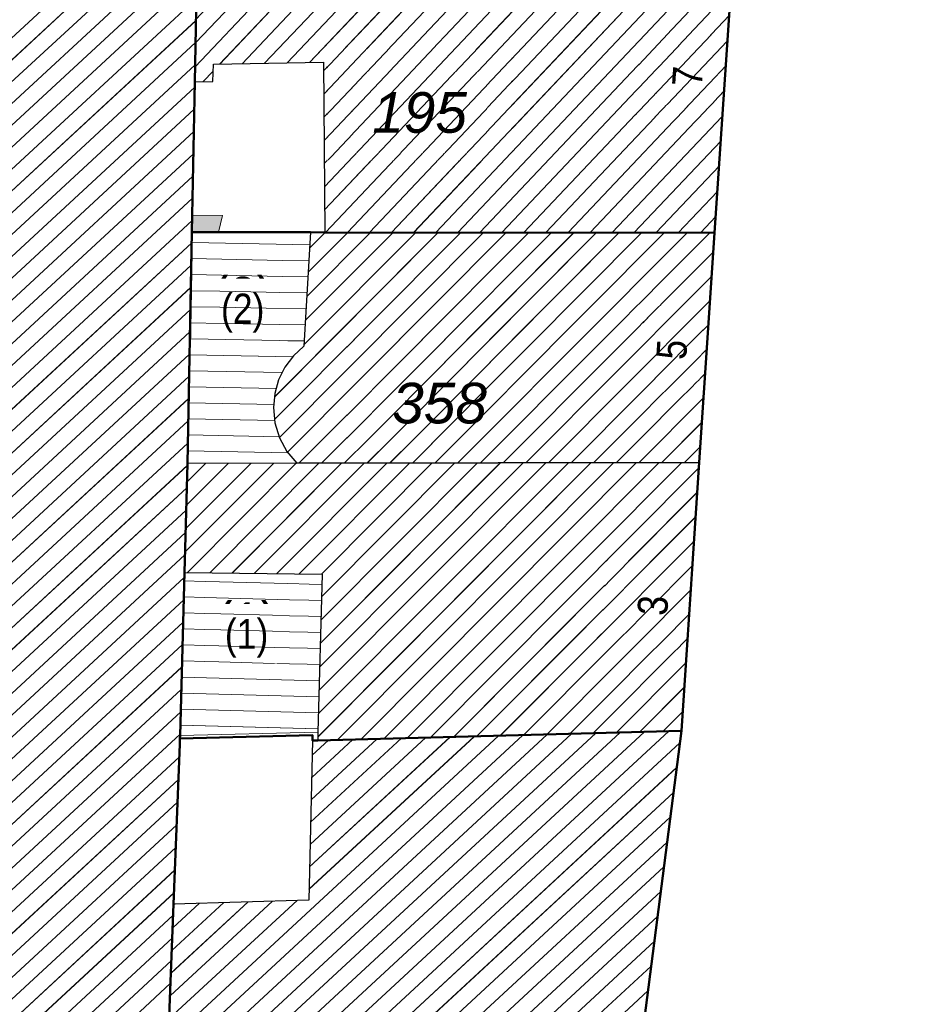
# Model space of a CAD drawing. Header units: millimetres. Extents: x 32365810 to 32368499, y 5620272 to 5622478.
# Tile 228 of 256: x 32366570 to 32366591, y 5620814 to 5620837. Entities that reach past the tile are written whole.
import ezdxf

# ---------------------------------------------------------------- set-up
doc = ezdxf.new("R2010")
doc.units = ezdxf.units.MM
for name, pattern in [('1600.1047', [0]), ('1600.1330', [0]), ('1600.2028', [0]), ('1600.2505', [0])]:
    doc.linetypes.add(name, pattern=pattern)
doc.layers.get('0').update_dxf_attribs({"color": 1, "linetype": 'CONTINUOUS'})
for name, color, linetype in [('_K_Ebene 32', 251, 'CONTINUOUS'), ('_K_Gebäude', 251, 'CONTINUOUS'), ('_K_Lagebezeichnungen', 251, 'CONTINUOUS'), ('_K_Siedlungsflächen - Bauwerke u. Einrichtungen', 251, 'CONTINUOUS'), ('Ebene 32', 7, 'CONTINUOUS')]:
    doc.layers.add(name, color=color, linetype=linetype)
doc.layers.add('_K_Flurstücke_Grenzpunkte', color=251, linetype='CONTINUOUS', lineweight=50)
for name, color, linetype, transparency in [('Flurstücke_Grenzpunkte', 11, 'CONTINUOUS', 0.75), ('Gebäude', 31, 'CONTINUOUS', 0.75), ('Lagebezeichnungen', 12, 'CONTINUOUS', 0.75), ('Siedlungsflächen - Bauwerke u. Einrichtungen', 51, 'CONTINUOUS', 0.75)]:
    doc.layers.add(name, color=color, linetype=linetype, transparency=transparency)
doc.styles.add('Flurstücksnummer - K 10 700', font='ariali.ttf')
doc.styles.add('Hausnummern NRW', font='arial.ttf', dxfattribs={"width": 0.85})
doc.styles.add('Koordinaten der Kartenecken - N 6 380', font='arial.ttf')

# ---------------------------------------------------------------- blocks, each defined once
blk = doc.blocks.new('O3514')
at = {"layer": 'Siedlungsflächen - Bauwerke u. Einrichtungen', "color": 253, "linetype": '1600.1330', "lineweight": 18, "true_color": 0x999999}
for p, q in [((32366074.052, 5622190.415), (32366074.044, 5622190.014)), ((32366074.762, 5622190.402), (32366074.052, 5622190.415)), ((32366074.667, 5622190.014), (32366074.762, 5622190.402)), ((32366074.044, 5622190.014), (32366074.667, 5622190.014))]:
    blk.add_line(p, q, dxfattribs=at)
blk = doc.blocks.new('O832')
at = {"layer": 'Flurstücke_Grenzpunkte', "color": 7, "linetype": '1600.2028', "lineweight": 35}
for p, q in [((32366076.862, 5622178.252), (32366073.765, 5622178.172)), ((32366076.865, 5622178.123), (32366076.862, 5622178.252)), ((32366085.487, 5622178.352), (32366076.985, 5622178.126)), ((32366083.315, 5622161.456), (32366085.487, 5622178.352)), ((32366073.762, 5622178.042), (32366073.618, 5622174.302)), ((32366073.765, 5622178.172), (32366073.762, 5622178.042)), ((32366076.985, 5622178.126), (32366076.865, 5622178.123)), ((32366073.618, 5622174.302), (32366072.854, 5622154.531)), ((32366081.874, 5622158.469), (32366083.315, 5622161.456)), ((32366080.216, 5622155.519), (32366081.874, 5622158.469)), ((32366072.854, 5622154.531), (32366080.216, 5622155.519))]:
    blk.add_line(p, q, dxfattribs=at)
at = {"layer": 'Flurstücke_Grenzpunkte', "color": 7, "lineweight": 18, "insert": (32366077.763, 5622165.69), "char_height": 0.95, "attachment_point": 8, "line_spacing_factor": 0.69, "style": 'Flurstücksnummer - K 10 700', "bg_fill": 2}
blk.add_mtext('198', dxfattribs=at)
blk = doc.blocks.new('O1068')
at = {"layer": 'Flurstücke_Grenzpunkte', "color": 7, "linetype": '1600.2028', "lineweight": 35}
for p, q in [((32366086.719, 5622196.83), (32366086.264, 5622190.003)), ((32366086.264, 5622190.003), (32366085.906, 5622184.631)), ((32366085.906, 5622184.631), (32366085.487, 5622178.352)), ((32366083.315, 5622161.456), (32366085.487, 5622178.352))]:
    blk.add_line(p, q, dxfattribs=at)
blk = doc.blocks.new('O1134')
at = {"layer": 'Flurstücke_Grenzpunkte', "color": 7, "linetype": '1600.2028', "lineweight": 35}
for p, q in [((32366074.113, 5622193.535), (32366074.171, 5622196.476)), ((32366074.052, 5622190.415), (32366074.113, 5622193.535)), ((32366074.044, 5622190.014), (32366074.052, 5622190.415)), ((32366073.939, 5622184.604), (32366074.044, 5622190.014)), ((32366073.869, 5622182.057), (32366073.939, 5622184.604)), ((32366073.767, 5622178.242), (32366073.869, 5622182.057)), ((32366073.765, 5622178.172), (32366073.767, 5622178.242)), ((32366073.762, 5622178.042), (32366073.618, 5622174.302)), ((32366073.765, 5622178.172), (32366073.762, 5622178.042)), ((32366073.618, 5622174.302), (32366072.854, 5622154.531))]:
    blk.add_line(p, q, dxfattribs=at)
blk = doc.blocks.new('O1754')
at = {"layer": 'Flurstücke_Grenzpunkte', "color": 7, "linetype": '1600.2028', "lineweight": 35}
for p, q in [((32366073.939, 5622184.604), (32366074.044, 5622190.014)), ((32366074.667, 5622190.014), (32366074.044, 5622190.014)), ((32366076.818, 5622190.012), (32366074.667, 5622190.014)), ((32366077.15, 5622190.011), (32366076.818, 5622190.012)), ((32366086.264, 5622190.003), (32366077.15, 5622190.011)), ((32366086.264, 5622190.003), (32366085.906, 5622184.631)), ((32366073.869, 5622182.057), (32366073.939, 5622184.604)), ((32366085.906, 5622184.631), (32366085.487, 5622178.352)), ((32366073.767, 5622178.242), (32366073.869, 5622182.057)), ((32366076.862, 5622178.252), (32366073.765, 5622178.172)), ((32366073.765, 5622178.172), (32366073.767, 5622178.242)), ((32366076.865, 5622178.123), (32366076.862, 5622178.252)), ((32366085.487, 5622178.352), (32366076.985, 5622178.126)), ((32366076.985, 5622178.126), (32366076.865, 5622178.123))]:
    blk.add_line(p, q, dxfattribs=at)
at = {"layer": 'Flurstücke_Grenzpunkte', "color": 7, "lineweight": 18, "insert": (32366079.834, 5622185.529), "char_height": 0.95, "attachment_point": 8, "line_spacing_factor": 0.69, "style": 'Flurstücksnummer - K 10 700', "bg_fill": 2}
blk.add_mtext('358', dxfattribs=at)
blk = doc.blocks.new('O1821')
at = {"layer": 'Flurstücke_Grenzpunkte', "color": 7, "linetype": '1600.2028', "lineweight": 35}
for p, q in [((32366074.171, 5622196.476), (32366086.719, 5622196.83)), ((32366086.719, 5622196.83), (32366086.264, 5622190.003)), ((32366074.113, 5622193.535), (32366074.171, 5622196.476)), ((32366074.052, 5622190.415), (32366074.113, 5622193.535)), ((32366074.044, 5622190.014), (32366074.052, 5622190.415)), ((32366074.667, 5622190.014), (32366074.044, 5622190.014)), ((32366076.818, 5622190.012), (32366074.667, 5622190.014)), ((32366077.15, 5622190.011), (32366076.818, 5622190.012)), ((32366086.264, 5622190.003), (32366077.15, 5622190.011))]:
    blk.add_line(p, q, dxfattribs=at)
at = {"layer": 'Flurstücke_Grenzpunkte', "color": 7, "lineweight": 18, "insert": (32366079.367, 5622192.327), "char_height": 0.95, "attachment_point": 8, "line_spacing_factor": 0.69, "style": 'Flurstücksnummer - K 10 700', "bg_fill": 2}
blk.add_mtext('195', dxfattribs=at)
blk = doc.blocks.new('O2537')
at = {"layer": 'Gebäude', "color": 7, "linetype": '1600.2505', "lineweight": 18}
for p, q in [((32366074.044, 5622190.014), (32366073.939, 5622184.604)), ((32366074.667, 5622190.014), (32366074.044, 5622190.014)), ((32366076.818, 5622190.012), (32366074.667, 5622190.014)), ((32366076.66, 5622187.348), (32366076.818, 5622190.012)), ((32366076.417, 5622187.124), (32366076.66, 5622187.348)), ((32366076.218, 5622186.859), (32366076.417, 5622187.124)), ((32366076.071, 5622186.562), (32366076.218, 5622186.859)), ((32366075.981, 5622186.244), (32366076.071, 5622186.562)), ((32366075.95, 5622185.914), (32366075.981, 5622186.244)), ((32366075.985, 5622185.553), (32366075.95, 5622185.914)), ((32366076.092, 5622185.206), (32366075.985, 5622185.553)), ((32366076.265, 5622184.888), (32366076.092, 5622185.206)), ((32366076.499, 5622184.61), (32366076.265, 5622184.888)), ((32366073.939, 5622184.604), (32366076.499, 5622184.61))]:
    blk.add_line(p, q, dxfattribs=at)
at = {"layer": 'Ebene 32', "color": 7, "lineweight": 18, "insert": (32366075.232, 5622187.668), "char_height": 0.7, "attachment_point": 8, "line_spacing_factor": 0.69, "style": 'Hausnummern NRW', "bg_fill": 2}
blk.add_mtext('(2)', dxfattribs=at)
blk = doc.blocks.new('O2671')
at = {"layer": 'Gebäude', "color": 7, "linetype": '1600.2505', "lineweight": 18}
for p, q in [((32366076.66, 5622187.348), (32366076.818, 5622190.012)), ((32366077.15, 5622190.011), (32366076.818, 5622190.012)), ((32366086.264, 5622190.003), (32366077.15, 5622190.011)), ((32366085.906, 5622184.631), (32366086.264, 5622190.003)), ((32366076.417, 5622187.124), (32366076.66, 5622187.348)), ((32366076.218, 5622186.859), (32366076.417, 5622187.124)), ((32366076.071, 5622186.562), (32366076.218, 5622186.859)), ((32366075.981, 5622186.244), (32366076.071, 5622186.562)), ((32366075.95, 5622185.914), (32366075.981, 5622186.244)), ((32366075.985, 5622185.553), (32366075.95, 5622185.914)), ((32366076.092, 5622185.206), (32366075.985, 5622185.553)), ((32366076.265, 5622184.888), (32366076.092, 5622185.206)), ((32366076.499, 5622184.61), (32366076.265, 5622184.888)), ((32366076.499, 5622184.61), (32366085.906, 5622184.631))]:
    blk.add_line(p, q, dxfattribs=at)
at = {"layer": 'Lagebezeichnungen', "color": 7, "lineweight": 18, "insert": (32366085.62, 5622187.246), "char_height": 0.7, "attachment_point": 8, "rotation": 86.2127, "line_spacing_factor": 0.69, "style": 'Hausnummern NRW', "bg_fill": 2}
blk.add_mtext('5', dxfattribs=at)
blk = doc.blocks.new('O2812')
at = {"layer": 'Gebäude', "color": 7, "linetype": '1600.2505', "lineweight": 18}
for p, q in [((32366073.939, 5622184.604), (32366073.869, 5622182.057)), ((32366073.939, 5622184.604), (32366076.499, 5622184.61)), ((32366076.499, 5622184.61), (32366085.906, 5622184.631)), ((32366085.487, 5622178.352), (32366085.906, 5622184.631)), ((32366073.869, 5622182.057), (32366077.09, 5622182.019)), ((32366077.09, 5622182.019), (32366076.99, 5622178.324)), ((32366076.985, 5622178.126), (32366085.487, 5622178.352)), ((32366076.99, 5622178.324), (32366076.985, 5622178.126))]:
    blk.add_line(p, q, dxfattribs=at)
at = {"layer": 'Lagebezeichnungen', "color": 7, "lineweight": 18, "insert": (32366085.178, 5622181.261), "char_height": 0.7, "attachment_point": 8, "rotation": 86.2127, "line_spacing_factor": 0.69, "style": 'Hausnummern NRW', "bg_fill": 2}
blk.add_mtext('3', dxfattribs=at)
blk = doc.blocks.new('O2918')
at = {"layer": 'Gebäude', "color": 7, "linetype": '1600.2505', "lineweight": 18}
for p, q in [((32366073.869, 5622182.057), (32366073.767, 5622178.242)), ((32366073.869, 5622182.057), (32366077.09, 5622182.019)), ((32366077.09, 5622182.019), (32366076.99, 5622178.324)), ((32366073.767, 5622178.242), (32366076.99, 5622178.324))]:
    blk.add_line(p, q, dxfattribs=at)
at = {"layer": 'Ebene 32', "color": 7, "lineweight": 18, "insert": (32366075.323, 5622180.06), "char_height": 0.7, "attachment_point": 8, "line_spacing_factor": 0.69, "style": 'Hausnummern NRW', "bg_fill": 2}
blk.add_mtext('(1)', dxfattribs=at)
blk = doc.blocks.new('O2939')
at = {"layer": 'Gebäude', "color": 7, "linetype": '1600.2505', "lineweight": 18}
for p, q in [((32366086.719, 5622196.83), (32366074.171, 5622196.476)), ((32366086.264, 5622190.003), (32366086.719, 5622196.83)), ((32366074.171, 5622196.476), (32366074.113, 5622193.535)), ((32366074.533, 5622193.543), (32366074.546, 5622193.943)), ((32366074.546, 5622193.943), (32366077.121, 5622193.99)), ((32366077.121, 5622193.99), (32366077.15, 5622190.011)), ((32366074.113, 5622193.535), (32366074.533, 5622193.543)), ((32366086.264, 5622190.003), (32366077.15, 5622190.011))]:
    blk.add_line(p, q, dxfattribs=at)
at = {"layer": 'Lagebezeichnungen', "color": 7, "lineweight": 18, "insert": (32366085.98, 5622193.635), "char_height": 0.7, "attachment_point": 8, "rotation": 86.2127, "line_spacing_factor": 0.69, "style": 'Hausnummern NRW', "bg_fill": 2}
blk.add_mtext('7', dxfattribs=at)
blk = doc.blocks.new('O3124')
at = {"layer": 'Gebäude', "color": 7, "linetype": '1600.2505', "lineweight": 18}
for p, q in [((32366074.171, 5622196.476), (32366074.113, 5622193.535)), ((32366074.052, 5622190.415), (32366074.113, 5622193.535)), ((32366074.044, 5622190.014), (32366074.052, 5622190.415)), ((32366074.044, 5622190.014), (32366073.939, 5622184.604)), ((32366073.939, 5622184.604), (32366073.869, 5622182.057)), ((32366073.869, 5622182.057), (32366073.767, 5622178.242)), ((32366073.765, 5622178.172), (32366073.767, 5622178.242)), ((32366073.618, 5622174.302), (32366073.762, 5622178.042)), ((32366073.762, 5622178.042), (32366073.765, 5622178.172)), ((32366072.854, 5622154.531), (32366073.618, 5622174.302))]:
    blk.add_line(p, q, dxfattribs=at)
blk = doc.blocks.new('O3174')
at = {"layer": 'Gebäude', "color": 7, "linetype": '1600.2505', "lineweight": 18}
for p, q in [((32366076.985, 5622178.126), (32366085.487, 5622178.352)), ((32366083.315, 5622161.456), (32366085.487, 5622178.352)), ((32366076.865, 5622178.123), (32366076.775, 5622174.395)), ((32366076.985, 5622178.126), (32366076.865, 5622178.123)), ((32366076.775, 5622174.395), (32366073.618, 5622174.302)), ((32366072.854, 5622154.531), (32366073.618, 5622174.302)), ((32366081.874, 5622158.469), (32366083.315, 5622161.456)), ((32366080.216, 5622155.519), (32366081.874, 5622158.469)), ((32366072.854, 5622154.531), (32366080.216, 5622155.519))]:
    blk.add_line(p, q, dxfattribs=at)
at = {"layer": 'Lagebezeichnungen', "color": 7, "lineweight": 18, "insert": (32366083.32, 5622167.529), "char_height": 0.7, "attachment_point": 8, "rotation": 82.6972, "line_spacing_factor": 0.69, "style": 'Hausnummern NRW', "bg_fill": 2}
blk.add_mtext('1', dxfattribs=at)
at = {"layer": 'Lagebezeichnungen', "color": 7, "lineweight": 18, "insert": (32366082.667, 5622167.639), "char_height": 0.457, "attachment_point": 8, "rotation": 82.6972, "line_spacing_factor": 0.69, "style": 'Koordinaten der Kartenecken - N 6 380', "bg_fill": 2}
blk.add_mtext('1', dxfattribs=at)
blk = doc.blocks.new('*X1195')
at = {"color": 253, "linetype": '1600.1047', "lineweight": 18, "true_color": 0xb2b2b2}
for p, q in [((32366076.800585, 5622189.718364), (32366074.039302, 5622189.771946)), ((32366076.778365, 5622189.343724), (32366074.032025, 5622189.397016)), ((32366076.756145, 5622188.969085), (32366074.024748, 5622189.022087)), ((32366076.733926, 5622188.594445), (32366074.017472, 5622188.647158)), ((32366076.711706, 5622188.219806), (32366074.010195, 5622188.272228)), ((32366076.689487, 5622187.845166), (32366074.002918, 5622187.897299)), ((32366076.667267, 5622187.470527), (32366073.995641, 5622187.522369)), ((32366076.399468, 5622187.100653), (32366073.988364, 5622187.14744)), ((32366076.15432, 5622186.730339), (32366073.981087, 5622186.772511)), ((32366076.013266, 5622186.358006), (32366073.973811, 5622186.397581)), ((32366075.956579, 5622185.984035), (32366073.966534, 5622186.022652)), ((32366075.979617, 5622185.608518), (32366073.959257, 5622185.647722)), ((32366076.084162, 5622185.231418), (32366073.95198, 5622185.272793)), ((32366076.295088, 5622184.852255), (32366073.944703, 5622184.897864))]:
    blk.add_line(p, q, dxfattribs=at)
blk = doc.blocks.new('*X1236')
at = {"color": 253, "linetype": '1600.1047', "lineweight": 18, "true_color": 0xb2b2b2}
for p, q in [((32366075.973174, 5622186.160692), (32366079.803996, 5622190.00867)), ((32366075.977221, 5622185.633238), (32366080.332683, 5622190.008206)), ((32366076.089407, 5622185.214408), (32366080.861371, 5622190.007742)), ((32366076.278105, 5622184.872431), (32366081.390058, 5622190.007278)), ((32366076.546097, 5622184.610105), (32366081.918745, 5622190.006814)), ((32366076.662151, 5622187.384274), (32366079.275309, 5622190.009134)), ((32366076.695672, 5622187.949464), (32366078.746622, 5622190.009598)), ((32366076.729193, 5622188.514654), (32366078.217935, 5622190.010063)), ((32366076.762714, 5622189.079844), (32366077.689248, 5622190.010527)), ((32366076.796235, 5622189.645034), (32366077.16056, 5622190.010991)), ((32366077.076425, 5622184.611289), (32366082.447432, 5622190.00635)), ((32366077.606753, 5622184.612473), (32366082.976119, 5622190.005886)), ((32366078.13708, 5622184.613657), (32366083.504807, 5622190.005422)), ((32366078.667408, 5622184.614841), (32366084.033494, 5622190.004958)), ((32366079.197736, 5622184.616025), (32366084.562181, 5622190.004494)), ((32366079.728064, 5622184.617208), (32366085.090868, 5622190.00403)), ((32366080.258392, 5622184.618392), (32366085.619555, 5622190.003566)), ((32366080.788719, 5622184.619576), (32366086.148242, 5622190.003102)), ((32366081.319047, 5622184.62076), (32366086.234349, 5622189.558075)), ((32366081.849375, 5622184.621944), (32366086.196387, 5622188.988424)), ((32366082.379703, 5622184.623128), (32366086.158424, 5622188.418772)), ((32366082.910031, 5622184.624312), (32366086.120461, 5622187.84912)), ((32366083.440358, 5622184.625496), (32366086.082499, 5622187.279469)), ((32366083.970686, 5622184.62668), (32366086.044536, 5622186.709817)), ((32366084.501014, 5622184.627863), (32366086.006574, 5622186.140166)), ((32366085.031342, 5622184.629047), (32366085.968611, 5622185.570514)), ((32366085.56167, 5622184.630231), (32366085.930648, 5622185.000863))]:
    blk.add_line(p, q, dxfattribs=at)
blk = doc.blocks.new('*X1277')
at = {"color": 253, "linetype": '1600.1047', "lineweight": 18, "true_color": 0xb2b2b2}
for p, q in [((32366073.882017, 5622182.53065), (32366075.950818, 5622184.608715)), ((32366073.89704, 5622183.077259), (32366075.420431, 5622184.607472)), ((32366073.912063, 5622183.623868), (32366074.890044, 5622184.606229)), ((32366073.927085, 5622184.170476), (32366074.359657, 5622184.604986)), ((32366073.938808, 5622182.056176), (32366076.481204, 5622184.609958)), ((32366074.461815, 5622182.050006), (32366077.011534, 5622184.611144)), ((32366074.984821, 5622182.043836), (32366077.541862, 5622184.612328)), ((32366075.507828, 5622182.037666), (32366078.07219, 5622184.613512)), ((32366076.030834, 5622182.031496), (32366078.602518, 5622184.614696)), ((32366076.553841, 5622182.025325), (32366079.132845, 5622184.61588)), ((32366076.98708, 5622178.208353), (32366083.375468, 5622184.625351)), ((32366077.001651, 5622178.754508), (32366082.84514, 5622184.624167)), ((32366077.016438, 5622179.30088), (32366082.314812, 5622184.622983)), ((32366077.031225, 5622179.847252), (32366081.784484, 5622184.621799)), ((32366077.046011, 5622180.393624), (32366081.254156, 5622184.620615)), ((32366077.060798, 5622180.939996), (32366080.723829, 5622184.619431)), ((32366077.075585, 5622181.486368), (32366080.193501, 5622184.618247)), ((32366077.076847, 5622182.019155), (32366079.663173, 5622184.617064)), ((32366077.446455, 5622178.138266), (32366083.905795, 5622184.626535)), ((32366077.989988, 5622178.152715), (32366084.436123, 5622184.627719)), ((32366078.533521, 5622178.167163), (32366084.966451, 5622184.628903)), ((32366079.077054, 5622178.181611), (32366085.496779, 5622184.630086)), ((32366079.620587, 5622178.196059), (32366085.897318, 5622184.500901)), ((32366080.16412, 5622178.210507), (32366085.859302, 5622183.931195)), ((32366080.707652, 5622178.224955), (32366085.821285, 5622183.361489)), ((32366081.251185, 5622178.239404), (32366085.783268, 5622182.791783)), ((32366081.794718, 5622178.253852), (32366085.745252, 5622182.222077)), ((32366082.338251, 5622178.2683), (32366085.707235, 5622181.652372)), ((32366082.881784, 5622178.282748), (32366085.669218, 5622181.082666)), ((32366083.425317, 5622178.297196), (32366085.631202, 5622180.51296)), ((32366083.96885, 5622178.311645), (32366085.593185, 5622179.943254)), ((32366084.512383, 5622178.326093), (32366085.555168, 5622179.373548)), ((32366085.055916, 5622178.340541), (32366085.517152, 5622178.803842))]:
    blk.add_line(p, q, dxfattribs=at)
blk = doc.blocks.new('*X1306')
at = {"color": 253, "linetype": '1600.1047', "lineweight": 18, "true_color": 0xb2b2b2}
for p, q in [((32366077.083379, 5622181.774363), (32366073.863744, 5622181.860433)), ((32366077.073234, 5622181.3995), (32366073.853722, 5622181.485567)), ((32366077.063089, 5622181.024638), (32366073.843699, 5622181.110701)), ((32366077.052944, 5622180.649775), (32366073.833677, 5622180.735835)), ((32366077.042799, 5622180.274912), (32366073.823654, 5622180.360969)), ((32366077.032654, 5622179.900049), (32366073.813631, 5622179.986103)), ((32366077.022508, 5622179.525187), (32366073.803609, 5622179.611237)), ((32366077.012363, 5622179.150324), (32366073.793586, 5622179.236371)), ((32366077.002218, 5622178.775461), (32366073.783563, 5622178.861505)), ((32366076.992073, 5622178.400598), (32366073.773541, 5622178.486639))]:
    blk.add_line(p, q, dxfattribs=at)
blk = doc.blocks.new('*X1312')
at = {"color": 253, "linetype": '1600.1047', "lineweight": 18, "true_color": 0xb2b2b2}
for p, q in [((32366077.130381, 5622192.702847), (32366080.875226, 5622196.665137)), ((32366077.13433, 5622192.161081), (32366081.405344, 5622196.680093)), ((32366077.138278, 5622191.619315), (32366081.935462, 5622196.695048)), ((32366077.142227, 5622191.077548), (32366082.46558, 5622196.710004)), ((32366077.146175, 5622190.535782), (32366082.995699, 5622196.724959)), ((32366077.166162, 5622190.010986), (32366083.525817, 5622196.739915)), ((32366077.681718, 5622190.010533), (32366084.055935, 5622196.75487)), ((32366078.197274, 5622190.010081), (32366084.586053, 5622196.769826)), ((32366078.71283, 5622190.009628), (32366085.116171, 5622196.784781)), ((32366079.228385, 5622190.009176), (32366085.64629, 5622196.799737)), ((32366079.743941, 5622190.008723), (32366086.176408, 5622196.814693)), ((32366080.259497, 5622190.008271), (32366086.706526, 5622196.829648)), ((32366074.119905, 5622193.88512), (32366076.63428, 5622196.545493)), ((32366074.130901, 5622194.442699), (32366076.104162, 5622196.530538)), ((32366074.141897, 5622195.000277), (32366075.574044, 5622196.515582)), ((32366074.152893, 5622195.557856), (32366075.043926, 5622196.500627)), ((32366074.163889, 5622196.115435), (32366074.513807, 5622196.485671)), ((32366074.69313, 5622193.945685), (32366077.164398, 5622196.560449)), ((32366075.218171, 5622193.955269), (32366077.694517, 5622196.575404)), ((32366075.743211, 5622193.964852), (32366078.224635, 5622196.59036)), ((32366076.268252, 5622193.974435), (32366078.754753, 5622196.605315)), ((32366076.793293, 5622193.984019), (32366079.284871, 5622196.620271)), ((32366077.122484, 5622193.78638), (32366079.814989, 5622196.635226)), ((32366077.126433, 5622193.244614), (32366080.345108, 5622196.650182)), ((32366080.775052, 5622190.007818), (32366086.680775, 5622196.256458)), ((32366081.290608, 5622190.007365), (32366086.641629, 5622195.669095)), ((32366081.806164, 5622190.006913), (32366086.602483, 5622195.081731)), ((32366082.32172, 5622190.00646), (32366086.563337, 5622194.494368)), ((32366082.837275, 5622190.006008), (32366086.524191, 5622193.907005)), ((32366074.308502, 5622193.538724), (32366074.540851, 5622193.784564)), ((32366083.352831, 5622190.005555), (32366086.485045, 5622193.319642)), ((32366083.868387, 5622190.005103), (32366086.445899, 5622192.732279)), ((32366084.383942, 5622190.00465), (32366086.406753, 5622192.144915)), ((32366084.899498, 5622190.004198), (32366086.367606, 5622191.557552)), ((32366085.415054, 5622190.003745), (32366086.32846, 5622190.970189)), ((32366085.93061, 5622190.003293), (32366086.289314, 5622190.382826))]:
    blk.add_line(p, q, dxfattribs=at)
blk = doc.blocks.new('*X1367')
at = {"color": 253, "linetype": '1600.1047', "lineweight": 18, "true_color": 0xb2b2b2}
for p, q in [((32366073.695614, 5622196.602058), (32366051.591341, 5622176.142478)), ((32366074.172978, 5622196.532922), (32366051.602684, 5622175.641996)), ((32366072.910865, 5622196.38668), (32366051.579998, 5622176.64296)), ((32366072.126115, 5622196.171302), (32366051.568654, 5622177.143442)), ((32366074.161842, 5622196.011633), (32366051.614027, 5622175.141514)), ((32366071.341365, 5622195.955924), (32366051.557311, 5622177.643925)), ((32366074.151578, 5622195.491151), (32366051.62537, 5622174.641032)), ((32366074.141313, 5622194.970669), (32366051.636713, 5622174.14055)), ((32366074.131049, 5622194.450187), (32366051.648057, 5622173.640068)), ((32366074.120784, 5622193.929705), (32366051.6594, 5622173.139586)), ((32366074.110541, 5622193.409244), (32366051.757699, 5622172.71959)), ((32366074.100367, 5622192.888845), (32366052.335, 5622172.742955)), ((32366074.090192, 5622192.368446), (32366052.912301, 5622172.76632)), ((32366074.080018, 5622191.848048), (32366053.489601, 5622172.789684)), ((32366074.069843, 5622191.327649), (32366054.066902, 5622172.813049)), ((32366074.059669, 5622190.80725), (32366054.644203, 5622172.836414)), ((32366074.049442, 5622190.286803), (32366055.221504, 5622172.859779)), ((32366074.039193, 5622189.766336), (32366055.717909, 5622172.808268)), ((32366074.029094, 5622189.246007), (32366055.987572, 5622172.546884)), ((32366074.018996, 5622188.725678), (32366056.257234, 5622172.285501)), ((32366074.008897, 5622188.20535), (32366056.712091, 5622172.195533)), ((32366073.998798, 5622187.685021), (32366057.274065, 5622172.204711)), ((32366073.988699, 5622187.164693), (32366057.836039, 5622172.213889)), ((32366073.9786, 5622186.644364), (32366058.398013, 5622172.223068)), ((32366073.968502, 5622186.124035), (32366058.959986, 5622172.232246)), ((32366073.958403, 5622185.603707), (32366059.496693, 5622172.218037)), ((32366073.948304, 5622185.083378), (32366059.511688, 5622171.720935)), ((32366073.937866, 5622184.562735), (32366059.526683, 5622171.223833)), ((32366073.923456, 5622184.038416), (32366059.541679, 5622170.726732)), ((32366073.909046, 5622183.514097), (32366059.556674, 5622170.22963)), ((32366073.894636, 5622182.989778), (32366059.571669, 5622169.732528)), ((32366073.880226, 5622182.465459), (32366059.586665, 5622169.235427)), ((32366073.865904, 5622181.941222), (32366059.60166, 5622168.738325)), ((32366073.851896, 5622181.417275), (32366059.616655, 5622168.241223)), ((32366073.837887, 5622180.893327), (32366059.631651, 5622167.744122)), ((32366073.823879, 5622180.36938), (32366059.646646, 5622167.24702)), ((32366073.80987, 5622179.845432), (32366059.661641, 5622166.749919)), ((32366073.795862, 5622179.321485), (32366059.676637, 5622166.252817)), ((32366073.781853, 5622178.797537), (32366059.691632, 5622165.755715)), ((32366073.767845, 5622178.27359), (32366059.706627, 5622165.258614)), ((32366073.750629, 5622177.746674), (32366059.721623, 5622164.761512)), ((32366073.730228, 5622177.21681), (32366059.736618, 5622164.26441)), ((32366073.709827, 5622176.686945), (32366059.751613, 5622163.767309)), ((32366073.689426, 5622176.157081), (32366059.766609, 5622163.270207)), ((32366073.669024, 5622175.627217), (32366059.781604, 5622162.773105)), ((32366073.648623, 5622175.097352), (32366059.796599, 5622162.276004)), ((32366073.628222, 5622174.567488), (32366059.811594, 5622161.778902)), ((32366073.607782, 5622174.037588), (32366059.82659, 5622161.2818)), ((32366073.587304, 5622173.507652), (32366059.841585, 5622160.784699)), ((32366073.566826, 5622172.977717), (32366059.85658, 5622160.287597)), ((32366073.546348, 5622172.447781), (32366059.871576, 5622159.790496))]:
    blk.add_line(p, q, dxfattribs=at)
blk = doc.blocks.new('*X1382')
at = {"color": 253, "linetype": '1600.1047', "lineweight": 18, "true_color": 0xb2b2b2}
for p, q in [((32366085.19341, 5622178.344196), (32366073.350617, 5622167.382579)), ((32366084.625029, 5622178.329087), (32366073.371095, 5622167.912514)), ((32366084.056648, 5622178.313978), (32366073.391573, 5622168.44245)), ((32366083.488267, 5622178.29887), (32366073.412051, 5622168.972385)), ((32366082.919887, 5622178.283761), (32366073.432529, 5622169.502321)), ((32366082.351506, 5622178.268652), (32366073.453007, 5622170.032256)), ((32366081.783125, 5622178.253544), (32366073.473485, 5622170.562192)), ((32366085.450954, 5622178.071595), (32366073.330139, 5622166.852643)), ((32366081.214744, 5622178.238435), (32366073.493963, 5622171.092127)), ((32366080.646363, 5622178.223326), (32366076.78105, 5622174.645617)), ((32366080.077982, 5622178.208218), (32366076.793668, 5622175.168277)), ((32366079.509601, 5622178.193109), (32366076.806286, 5622175.690937)), ((32366078.94122, 5622178.178), (32366076.818904, 5622176.213598)), ((32366078.372839, 5622178.162891), (32366076.831522, 5622176.736258)), ((32366077.804458, 5622178.147783), (32366076.84414, 5622177.258918)), ((32366077.236077, 5622178.132674), (32366076.856758, 5622177.781578)), ((32366085.376395, 5622177.491603), (32366073.309661, 5622166.322707)), ((32366085.301836, 5622176.91161), (32366073.289183, 5622165.792772)), ((32366085.227278, 5622176.331618), (32366073.268704, 5622165.262836)), ((32366085.152719, 5622175.751626), (32366073.248226, 5622164.732901)), ((32366085.07816, 5622175.171634), (32366073.227748, 5622164.202965)), ((32366085.003602, 5622174.591641), (32366073.20727, 5622163.67303)), ((32366076.501585, 5622174.386946), (32366073.514441, 5622171.622063)), ((32366075.93138, 5622174.370148), (32366073.534919, 5622172.151998)), ((32366075.361175, 5622174.353351), (32366073.555397, 5622172.681934)), ((32366074.790969, 5622174.336554), (32366073.575875, 5622173.21187)), ((32366074.220764, 5622174.319756), (32366073.596353, 5622173.741805)), ((32366073.650559, 5622174.302959), (32366073.616831, 5622174.271741)), ((32366084.929043, 5622174.011649), (32366073.186792, 5622163.143094)), ((32366084.854484, 5622173.431657), (32366073.166314, 5622162.613159)), ((32366084.779926, 5622172.851665), (32366073.145836, 5622162.083223)), ((32366084.705367, 5622172.271672), (32366073.125358, 5622161.553288)), ((32366084.630808, 5622171.69168), (32366073.10488, 5622161.023352)), ((32366084.55625, 5622171.111688), (32366073.084402, 5622160.493416)), ((32366084.481691, 5622170.531696), (32366073.063924, 5622159.963481)), ((32366084.407132, 5622169.951703), (32366073.043446, 5622159.433545)), ((32366084.332574, 5622169.371711), (32366073.022968, 5622158.90361)), ((32366084.258015, 5622168.791719), (32366073.00249, 5622158.373674)), ((32366084.183456, 5622168.211726), (32366072.982012, 5622157.843739)), ((32366084.108898, 5622167.631734), (32366072.961534, 5622157.313803)), ((32366084.034339, 5622167.051742), (32366072.941056, 5622156.783868)), ((32366083.95978, 5622166.47175), (32366072.920578, 5622156.253932)), ((32366083.885222, 5622165.891757), (32366072.9001, 5622155.723997)), ((32366083.810663, 5622165.311765), (32366072.879622, 5622155.194061)), ((32366083.736104, 5622164.731773), (32366072.859144, 5622154.664125)), ((32366083.661546, 5622164.151781), (32366073.337474, 5622154.595884)), ((32366083.586987, 5622163.571788), (32366073.983149, 5622154.682535)), ((32366083.512428, 5622162.991796), (32366074.628824, 5622154.769186)), ((32366083.43787, 5622162.411804), (32366075.274498, 5622154.855837)), ((32366083.363311, 5622161.831812), (32366075.920173, 5622154.942489)), ((32366083.158205, 5622161.130986), (32366076.565847, 5622155.02914)), ((32366082.712818, 5622160.207756), (32366077.211522, 5622155.115791)), ((32366082.26743, 5622159.284527), (32366077.857197, 5622155.202442)), ((32366081.804171, 5622158.344756), (32366078.502871, 5622155.289094)), ((32366081.205592, 5622157.279734), (32366079.148546, 5622155.375745)), ((32366080.607014, 5622156.214713), (32366079.794221, 5622155.462396))]:
    blk.add_line(p, q, dxfattribs=at)

msp = doc.modelspace()

# ---------------------------------------------------------------- hatches: boundary and pattern name
at = {"layer": '_K_Siedlungsflächen - Bauwerke u. Einrichtungen'}
msp.add_hatch(color=256, dxfattribs=at).paths.add_polyline_path([(32366573.869, 5620832.268), (32366573.877, 5620832.669), (32366574.587, 5620832.656), (32366574.492, 5620832.268)], flags=0)
at = {"layer": 'Siedlungsflächen - Bauwerke u. Einrichtungen', "true_color": 0xffffff}
msp.add_hatch(color=7, dxfattribs=at).paths.add_polyline_path([(32366573.869, 5620832.268), (32366573.877, 5620832.669), (32366574.587, 5620832.656), (32366574.492, 5620832.268)], flags=0)

# ---------------------------------------------------------------- linework, layer by layer
at = {"layer": '_K_Flurstücke_Grenzpunkte', "linetype": '1600.2028'}
msp.add_lwpolyline([(32366572.679, 5620796.785), (32366573.443, 5620816.556), (32366573.587, 5620820.296), (32366573.59, 5620820.426), (32366573.592, 5620820.496), (32366573.694, 5620824.311), (32366573.764, 5620826.858), (32366573.869, 5620832.268), (32366573.877, 5620832.669), (32366573.938, 5620835.789), (32366573.996, 5620838.73), (32366574.005, 5620838.989), (32366568.321, 5620837.429)], dxfattribs=at)
msp.add_lwpolyline([(32366576.81, 5620820.38), (32366576.69, 5620820.377), (32366576.687, 5620820.506), (32366573.59, 5620820.426), (32366573.587, 5620820.296), (32366573.443, 5620816.556), (32366572.679, 5620796.785), (32366580.041, 5620797.773), (32366581.699, 5620800.723), (32366583.14, 5620803.71), (32366585.312, 5620820.606)], close=True, dxfattribs=at)
at = {"layer": '_K_Gebäude', "linetype": '1600.1047', "lineweight": 18}
for p, q in [((32366576.619, 5620836.238), (32366579.11, 5620838.874)), ((32366576.948, 5620836.04), (32366579.64, 5620838.889)), ((32366576.952, 5620835.498), (32366580.171, 5620838.904)), ((32366576.956, 5620834.957), (32366580.701, 5620838.919)), ((32366576.96, 5620834.415), (32366581.231, 5620838.934)), ((32366576.964, 5620833.873), (32366581.761, 5620838.949)), ((32366576.968, 5620833.331), (32366582.291, 5620838.964)), ((32366576.972, 5620832.789), (32366582.821, 5620838.979)), ((32366576.992, 5620832.265), (32366583.351, 5620838.994)), ((32366577.507, 5620832.264), (32366583.881, 5620839.009)), ((32366578.023, 5620832.264), (32366584.411, 5620839.023)), ((32366578.538, 5620832.263), (32366584.942, 5620839.038)), ((32366579.054, 5620832.263), (32366585.472, 5620839.053)), ((32366579.569, 5620832.262), (32366586.002, 5620839.068)), ((32366580.085, 5620832.262), (32366586.532, 5620839.083)), ((32366572.736, 5620838.64), (32366551.405, 5620818.897)), ((32366573.521, 5620838.856), (32366551.417, 5620818.396)), ((32366573.998, 5620838.787), (32366551.428, 5620817.896)), ((32366573.945, 5620836.139), (32366576.46, 5620838.799)), ((32366573.956, 5620836.696), (32366575.93, 5620838.784)), ((32366574.519, 5620836.199), (32366576.99, 5620838.814)), ((32366575.044, 5620836.209), (32366577.52, 5620838.829)), ((32366575.569, 5620836.219), (32366578.05, 5620838.844)), ((32366576.094, 5620836.228), (32366578.58, 5620838.859)), ((32366571.952, 5620838.425), (32366551.394, 5620819.397)), ((32366580.6, 5620832.261), (32366586.506, 5620838.51)), ((32366571.167, 5620838.21), (32366551.383, 5620819.898)), ((32366573.987, 5620838.265), (32366551.439, 5620817.395)), ((32366573.977, 5620837.745), (32366551.451, 5620816.895)), ((32366581.116, 5620832.261), (32366586.467, 5620837.923)), ((32366581.632, 5620832.261), (32366586.428, 5620837.335)), ((32366573.967, 5620837.224), (32366551.462, 5620816.394)), ((32366573.956, 5620836.704), (32366551.473, 5620815.894)), ((32366582.147, 5620832.26), (32366586.389, 5620836.748)), ((32366573.946, 5620836.183), (32366551.485, 5620815.393)), ((32366582.663, 5620832.26), (32366586.35, 5620836.161)), ((32366574.134, 5620835.792), (32366574.366, 5620836.038)), ((32366573.936, 5620835.663), (32366551.583, 5620814.973)), ((32366583.178, 5620832.259), (32366586.31, 5620835.573)), ((32366573.926, 5620835.143), (32366552.16, 5620814.997)), ((32366583.694, 5620832.259), (32366586.271, 5620834.986)), ((32366573.916, 5620834.622), (32366552.738, 5620815.02)), ((32366584.209, 5620832.258), (32366586.232, 5620834.399)), ((32366573.905, 5620834.102), (32366553.315, 5620815.043)), ((32366584.725, 5620832.258), (32366586.193, 5620833.811)), ((32366573.895, 5620833.581), (32366553.892, 5620815.067)), ((32366585.24, 5620832.257), (32366586.154, 5620833.224)), ((32366573.885, 5620833.061), (32366554.47, 5620815.09)), ((32366573.875, 5620832.54), (32366555.047, 5620815.113)), ((32366585.756, 5620832.257), (32366586.115, 5620832.636)), ((32366575.799, 5620828.414), (32366579.629, 5620832.262)), ((32366575.803, 5620827.887), (32366580.158, 5620832.262)), ((32366575.915, 5620827.468), (32366580.687, 5620832.261)), ((32366576.104, 5620827.126), (32366581.215, 5620832.261)), ((32366576.372, 5620826.864), (32366581.744, 5620832.26)), ((32366576.488, 5620829.638), (32366579.101, 5620832.263)), ((32366576.521, 5620830.203), (32366578.572, 5620832.263)), ((32366576.555, 5620830.768), (32366578.043, 5620832.264)), ((32366576.588, 5620831.334), (32366577.515, 5620832.264)), ((32366576.622, 5620831.899), (32366576.986, 5620832.265)), ((32366576.902, 5620826.865), (32366582.273, 5620832.26)), ((32366577.432, 5620826.866), (32366582.802, 5620832.26)), ((32366577.963, 5620826.867), (32366583.33, 5620832.259)), ((32366578.493, 5620826.869), (32366583.859, 5620832.259)), ((32366579.023, 5620826.87), (32366584.388, 5620832.258)), ((32366579.553, 5620826.871), (32366584.916, 5620832.258)), ((32366580.084, 5620826.872), (32366585.445, 5620832.257)), ((32366580.614, 5620826.873), (32366585.974, 5620832.257)), ((32366573.865, 5620832.02), (32366555.543, 5620815.062)), ((32366576.626, 5620831.972), (32366573.865, 5620832.026)), ((32366581.144, 5620826.874), (32366586.06, 5620831.812)), ((32366573.855, 5620831.5), (32366555.813, 5620814.801)), ((32366576.604, 5620831.597), (32366573.857, 5620831.651)), ((32366576.582, 5620831.223), (32366573.85, 5620831.276)), ((32366581.675, 5620826.876), (32366586.022, 5620831.242)), ((32366573.844, 5620830.979), (32366556.083, 5620814.539)), ((32366576.559, 5620830.848), (32366573.843, 5620830.901)), ((32366582.205, 5620826.877), (32366585.984, 5620830.672)), ((32366573.834, 5620830.459), (32366556.538, 5620814.449)), ((32366576.537, 5620830.473), (32366573.836, 5620830.526)), ((32366576.515, 5620830.099), (32366573.828, 5620830.151)), ((32366573.824, 5620829.939), (32366557.099, 5620814.458)), ((32366582.735, 5620826.878), (32366585.946, 5620830.103)), ((32366576.493, 5620829.724), (32366573.821, 5620829.776)), ((32366583.266, 5620826.879), (32366585.908, 5620829.533)), ((32366573.814, 5620829.418), (32366557.661, 5620814.468)), ((32366576.225, 5620829.354), (32366573.814, 5620829.401)), ((32366575.98, 5620828.984), (32366573.807, 5620829.026)), ((32366583.796, 5620826.88), (32366585.87, 5620828.963)), ((32366573.804, 5620828.898), (32366558.223, 5620814.477)), ((32366575.839, 5620828.612), (32366573.799, 5620828.651)), ((32366573.794, 5620828.378), (32366558.785, 5620814.486)), ((32366575.782, 5620828.238), (32366573.792, 5620828.276)), ((32366584.326, 5620826.882), (32366585.832, 5620828.394)), ((32366573.784, 5620827.857), (32366559.322, 5620814.472)), ((32366575.805, 5620827.862), (32366573.785, 5620827.901)), ((32366584.857, 5620826.883), (32366585.794, 5620827.824)), ((32366575.91, 5620827.485), (32366573.777, 5620827.526)), ((32366573.774, 5620827.337), (32366559.337, 5620813.975)), ((32366576.121, 5620827.106), (32366573.77, 5620827.152)), ((32366585.387, 5620826.884), (32366585.756, 5620827.255)), ((32366573.763, 5620826.816), (32366559.352, 5620813.477)), ((32366573.707, 5620824.784), (32366575.776, 5620826.862)), ((32366573.722, 5620825.331), (32366575.246, 5620826.861)), ((32366573.737, 5620825.878), (32366574.715, 5620826.86)), ((32366573.753, 5620826.424), (32366574.185, 5620826.859)), ((32366573.764, 5620824.31), (32366576.307, 5620826.864)), ((32366574.287, 5620824.304), (32366576.837, 5620826.865)), ((32366574.81, 5620824.297), (32366577.367, 5620826.866)), ((32366575.333, 5620824.291), (32366577.898, 5620826.867)), ((32366575.856, 5620824.285), (32366578.428, 5620826.868)), ((32366576.379, 5620824.279), (32366578.958, 5620826.87)), ((32366576.813, 5620820.462), (32366583.201, 5620826.879)), ((32366576.827, 5620821.008), (32366582.671, 5620826.878)), ((32366576.842, 5620821.555), (32366582.14, 5620826.877)), ((32366576.857, 5620822.101), (32366581.61, 5620826.875)), ((32366576.871, 5620822.647), (32366581.08, 5620826.874)), ((32366576.886, 5620823.194), (32366580.549, 5620826.873)), ((32366576.901, 5620823.74), (32366580.019, 5620826.872)), ((32366576.902, 5620824.273), (32366579.489, 5620826.871)), ((32366577.272, 5620820.392), (32366583.731, 5620826.88)), ((32366577.815, 5620820.406), (32366584.262, 5620826.881)), ((32366578.359, 5620820.421), (32366584.792, 5620826.883)), ((32366578.902, 5620820.435), (32366585.322, 5620826.884)), ((32366579.446, 5620820.45), (32366585.723, 5620826.755)), ((32366573.749, 5620826.292), (32366559.367, 5620812.98)), ((32366579.99, 5620820.464), (32366585.685, 5620826.185)), ((32366573.734, 5620825.768), (32366559.382, 5620812.483)), ((32366580.533, 5620820.479), (32366585.647, 5620825.615)), ((32366573.72, 5620825.243), (32366559.397, 5620811.986)), ((32366581.077, 5620820.493), (32366585.609, 5620825.045)), ((32366573.706, 5620824.719), (32366559.412, 5620811.489)), ((32366581.62, 5620820.508), (32366585.571, 5620824.476)), ((32366573.691, 5620824.195), (32366559.427, 5620810.992)), ((32366576.909, 5620824.028), (32366573.689, 5620824.114)), ((32366582.164, 5620820.522), (32366585.533, 5620823.906)), ((32366573.677, 5620823.671), (32366559.442, 5620810.495)), ((32366576.899, 5620823.653), (32366573.679, 5620823.739)), ((32366576.889, 5620823.278), (32366573.669, 5620823.364)), ((32366582.707, 5620820.536), (32366585.495, 5620823.336)), ((32366573.663, 5620823.147), (32366559.457, 5620809.998)), ((32366576.878, 5620822.903), (32366573.659, 5620822.989)), ((32366583.251, 5620820.551), (32366585.457, 5620822.767)), ((32366573.649, 5620822.623), (32366559.472, 5620809.501)), ((32366576.868, 5620822.529), (32366573.649, 5620822.615)), ((32366573.635, 5620822.099), (32366559.487, 5620809.004)), ((32366576.858, 5620822.154), (32366573.639, 5620822.24)), ((32366583.794, 5620820.565), (32366585.419, 5620822.197)), ((32366576.848, 5620821.779), (32366573.629, 5620821.865)), ((32366584.338, 5620820.58), (32366585.381, 5620821.627)), ((32366573.621, 5620821.575), (32366559.502, 5620808.506)), ((32366576.838, 5620821.404), (32366573.619, 5620821.49)), ((32366573.607, 5620821.051), (32366559.517, 5620808.009)), ((32366576.828, 5620821.029), (32366573.609, 5620821.115)), ((32366584.881, 5620820.594), (32366585.343, 5620821.058)), ((32366576.818, 5620820.654), (32366573.599, 5620820.74)), ((32366573.593, 5620820.527), (32366559.532, 5620807.512)), ((32366585.019, 5620820.598), (32366573.176, 5620809.636)), ((32366584.45, 5620820.583), (32366573.197, 5620810.166)), ((32366583.882, 5620820.568), (32366573.217, 5620810.696)), ((32366583.314, 5620820.553), (32366573.237, 5620811.226)), ((32366582.745, 5620820.537), (32366573.258, 5620811.756)), ((32366582.177, 5620820.522), (32366573.278, 5620812.286)), ((32366581.609, 5620820.507), (32366573.299, 5620812.816)), ((32366581.04, 5620820.492), (32366573.319, 5620813.346)), ((32366580.472, 5620820.477), (32366576.606, 5620816.899)), ((32366579.903, 5620820.462), (32366576.619, 5620817.422)), ((32366579.335, 5620820.447), (32366576.632, 5620817.945)), ((32366585.276, 5620820.325), (32366573.156, 5620809.106)), ((32366578.767, 5620820.432), (32366576.644, 5620818.467)), ((32366578.198, 5620820.417), (32366576.657, 5620818.99)), ((32366577.63, 5620820.401), (32366576.67, 5620819.513)), ((32366577.062, 5620820.386), (32366576.682, 5620820.035)), ((32366573.576, 5620820), (32366559.547, 5620807.015)), ((32366585.202, 5620819.745), (32366573.135, 5620808.576)), ((32366573.556, 5620819.47), (32366559.562, 5620806.518)), ((32366585.127, 5620819.165), (32366573.115, 5620808.046)), ((32366573.535, 5620818.941), (32366559.577, 5620806.021)), ((32366573.515, 5620818.411), (32366559.592, 5620805.524)), ((32366585.053, 5620818.585), (32366573.094, 5620807.516)), ((32366584.978, 5620818.005), (32366573.074, 5620806.987)), ((32366573.494, 5620817.881), (32366559.607, 5620805.027)), ((32366573.474, 5620817.351), (32366559.622, 5620804.53)), ((32366584.904, 5620817.425), (32366573.053, 5620806.457)), ((32366573.454, 5620816.821), (32366559.637, 5620804.033)), ((32366584.829, 5620816.845), (32366573.033, 5620805.927)), ((32366576.327, 5620816.641), (32366573.34, 5620813.876)), ((32366575.757, 5620816.624), (32366573.36, 5620814.406)), ((32366575.187, 5620816.607), (32366573.381, 5620814.936)), ((32366574.616, 5620816.59), (32366573.401, 5620815.466)), ((32366574.046, 5620816.573), (32366573.422, 5620815.995)), ((32366573.476, 5620816.557), (32366573.442, 5620816.525)), ((32366573.433, 5620816.291), (32366559.652, 5620803.535)), ((32366584.754, 5620816.265), (32366573.012, 5620805.397)), ((32366573.413, 5620815.761), (32366559.667, 5620803.038)), ((32366584.68, 5620815.685), (32366572.992, 5620804.867)), ((32366573.392, 5620815.231), (32366559.682, 5620802.541)), ((32366584.605, 5620815.105), (32366572.971, 5620804.337)), ((32366573.372, 5620814.701), (32366559.697, 5620802.044)), ((32366584.531, 5620814.525), (32366572.951, 5620803.807))]:
    msp.add_line(p, q, dxfattribs=at)
at = {"layer": '_K_Gebäude', "linetype": '1600.2505', "lineweight": -2}
msp.add_lwpolyline([(32366572.679, 5620796.785), (32366573.443, 5620816.556), (32366573.587, 5620820.296), (32366573.59, 5620820.426), (32366573.592, 5620820.496), (32366573.694, 5620824.311), (32366573.764, 5620826.858), (32366573.869, 5620832.268), (32366573.877, 5620832.669), (32366573.938, 5620835.789), (32366573.996, 5620838.73), (32366574.005, 5620838.989), (32366568.321, 5620837.429)], dxfattribs=at)
msp.add_lwpolyline([(32366576.81, 5620820.38), (32366576.69, 5620820.377), (32366576.6, 5620816.649), (32366573.443, 5620816.556), (32366572.679, 5620796.785), (32366580.041, 5620797.773), (32366581.699, 5620800.723), (32366583.14, 5620803.71), (32366585.312, 5620820.606)], close=True, dxfattribs=at)

# ---------------------------------------------------------------- block references
at = {"layer": '_K_Siedlungsflächen - Bauwerke u. Einrichtungen'}
msp.add_blockref('O3514', (499.825, -1357.746), dxfattribs=at)

# ---------------------------------------------------------------- next in the draw order: texts
at = {"layer": '_K_Ebene 32', "lineweight": 18, "char_height": 1, "attachment_point": 8, "line_spacing_factor": 0.69, "style": 'Hausnummern NRW', "bg_fill": 2}
for s, insert in [('(2)', (32366575.057, 5620829.922)), ('(1)', (32366575.148, 5620822.314))]:
    msp.add_mtext(s, dxfattribs=dict(at, insert=insert))
at = {"layer": '_K_Lagebezeichnungen', "lineweight": 18, "char_height": 1, "attachment_point": 8, "rotation": 86.2126, "line_spacing_factor": 0.69, "style": 'Hausnummern NRW', "bg_fill": 2}
for s, insert in [('7', (32366585.805, 5620835.889)), ('5', (32366585.445, 5620829.5)), ('3', (32366585.003, 5620823.515))]:
    msp.add_mtext(s, dxfattribs=dict(at, insert=insert))

# ---------------------------------------------------------------- next in the draw order: linework, layer by layer
at = {"layer": '_K_Flurstücke_Grenzpunkte', "linetype": '1600.2028'}
msp.add_lwpolyline([(32366591.651, 5620882.219), (32366589.487, 5620869.948), (32366588.717, 5620862.793), (32366587.973, 5620855.867), (32366587.158, 5620848.294), (32366586.544, 5620839.084), (32366586.089, 5620832.257), (32366585.731, 5620826.885), (32366585.312, 5620820.606), (32366583.14, 5620803.71)], dxfattribs=at)
for points in [[(32366573.877, 5620832.669), (32366573.938, 5620835.789), (32366573.996, 5620838.73), (32366586.544, 5620839.084), (32366586.089, 5620832.257), (32366576.975, 5620832.265), (32366576.643, 5620832.266), (32366574.492, 5620832.268), (32366573.869, 5620832.268)], [(32366573.592, 5620820.496), (32366573.694, 5620824.311), (32366573.764, 5620826.858), (32366573.869, 5620832.268), (32366574.492, 5620832.268), (32366576.643, 5620832.266), (32366576.975, 5620832.265), (32366586.089, 5620832.257), (32366585.731, 5620826.885), (32366585.312, 5620820.606), (32366576.81, 5620820.38), (32366576.69, 5620820.377), (32366576.687, 5620820.506), (32366573.59, 5620820.426)]]:
    msp.add_lwpolyline(points, close=True, dxfattribs=at)
at = {"layer": '_K_Gebäude', "linetype": '1600.2505', "lineweight": -2}
for points in [[(32366574.358, 5620835.797), (32366574.371, 5620836.197), (32366576.946, 5620836.244), (32366576.975, 5620832.265), (32366586.089, 5620832.257), (32366586.544, 5620839.084), (32366573.996, 5620838.73), (32366573.938, 5620835.789)], [(32366576.324, 5620826.864), (32366585.731, 5620826.885), (32366586.089, 5620832.257), (32366576.975, 5620832.265), (32366576.643, 5620832.266), (32366576.485, 5620829.602), (32366576.242, 5620829.378), (32366576.043, 5620829.113), (32366575.896, 5620828.816), (32366575.806, 5620828.498), (32366575.775, 5620828.168), (32366575.81, 5620827.807), (32366575.917, 5620827.46), (32366576.09, 5620827.142)], [(32366576.81, 5620820.38), (32366585.312, 5620820.606), (32366585.731, 5620826.885), (32366576.324, 5620826.864), (32366573.764, 5620826.858), (32366573.694, 5620824.311), (32366576.915, 5620824.273), (32366576.815, 5620820.578)]]:
    msp.add_lwpolyline(points, close=True, dxfattribs=at)
at = {"layer": '_K_Gebäude', "linetype": '1600.2505', "lineweight": 18}
for points in [[(32366573.764, 5620826.858), (32366576.324, 5620826.864), (32366576.09, 5620827.142), (32366575.917, 5620827.46), (32366575.81, 5620827.807), (32366575.775, 5620828.168), (32366575.806, 5620828.498), (32366575.896, 5620828.816), (32366576.043, 5620829.113), (32366576.242, 5620829.378), (32366576.485, 5620829.602), (32366576.643, 5620832.266), (32366574.492, 5620832.268), (32366573.869, 5620832.268)], [(32366573.592, 5620820.496), (32366576.815, 5620820.578), (32366576.915, 5620824.273), (32366573.694, 5620824.311)]]:
    msp.add_lwpolyline(points, close=True, dxfattribs=at)

# ---------------------------------------------------------------- next in the draw order: block references
at = {"layer": 'Flurstücke_Grenzpunkte', "color": 7, "true_color": 0xffffff}
msp.add_blockref('O832', (499.825, -1357.746), dxfattribs=at)

# ---------------------------------------------------------------- next in the draw order: texts
at = {"layer": '_K_Flurstücke_Grenzpunkte', "lineweight": 18, "char_height": 1.3, "attachment_point": 8, "line_spacing_factor": 0.69, "style": 'Flurstücksnummer - K 10 700', "bg_fill": 2}
for s, insert in [('195', (32366579.192, 5620834.581)), ('358', (32366579.659, 5620827.783))]:
    msp.add_mtext(s, dxfattribs=dict(at, insert=insert))

# ---------------------------------------------------------------- next in the draw order: block references
at = {"layer": 'Flurstücke_Grenzpunkte', "color": 7, "true_color": 0xffffff}
for name in ['O1068', 'O1134']:
    msp.add_blockref(name, (499.825, -1357.746), dxfattribs=at)

# ---------------------------------------------------------------- next in the draw order: block references
msp.add_blockref('O1754', (499.825, -1357.746), dxfattribs=at)

# ---------------------------------------------------------------- next in the draw order: block references
msp.add_blockref('O1821', (499.825, -1357.746), dxfattribs=at)

# ---------------------------------------------------------------- next in the draw order: block references
at = {"layer": 'Siedlungsflächen - Bauwerke u. Einrichtungen', "color": 7, "true_color": 0xffffff}
msp.add_blockref('O3514', (499.825, -1357.746), dxfattribs=at)

# ---------------------------------------------------------------- next in the draw order: block references
at = {"layer": 'Gebäude', "color": 7, "true_color": 0xffffff}
msp.add_blockref('O2537', (499.825, -1357.746), dxfattribs=at)

# ---------------------------------------------------------------- next in the draw order: block references
msp.add_blockref('O2671', (499.825, -1357.746), dxfattribs=at)

# ---------------------------------------------------------------- next in the draw order: block references
for name in ['O2939', 'O2812']:
    msp.add_blockref(name, (499.825, -1357.746), dxfattribs=at)

# ---------------------------------------------------------------- next in the draw order: block references
for name in ['*X1236', 'O2918']:
    msp.add_blockref(name, (499.825, -1357.746), dxfattribs=at)

# ---------------------------------------------------------------- next in the draw order: block references
msp.add_blockref('O3124', (499.825, -1357.746), dxfattribs=at)

# ---------------------------------------------------------------- next in the draw order: block references
for name in ['*X1312', '*X1195', 'O3174']:
    msp.add_blockref(name, (499.825, -1357.746), dxfattribs=at)

# ---------------------------------------------------------------- next in the draw order: block references
for name in ['*X1367', '*X1277', '*X1306', '*X1382']:
    msp.add_blockref(name, (499.825, -1357.746), dxfattribs=at)

doc.saveas('drawing.dxf')
